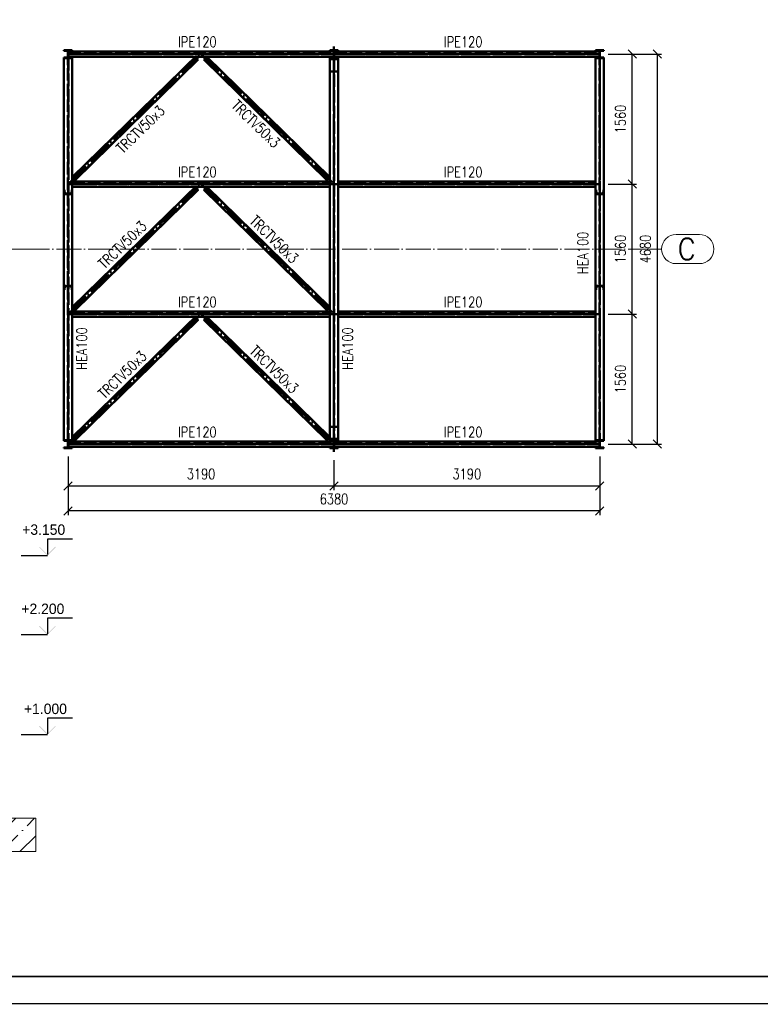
# Paper-space layout 'Layout1' of a CAD drawing. Extents: x -2 to 1083, y -36 to 422.
# Tile 15 of 67: x 369 to 546, y 0 to 236. Entities that reach past the tile are written whole.
import ezdxf
from ezdxf.enums import TextEntityAlignment as Align

# ---------------------------------------------------------------- set-up
doc = ezdxf.new("R2010")
doc.units = 0
for name, pattern in [('ACAD_ISO02W100', [15, 12, -3]), ('ACAD_ISO04W100', [30.5, 24, -3, 0.5, -3]), ('HP_01_CER_B', [8, 5, -1, 1, -1])]:
    doc.linetypes.add(name, pattern=pattern)
doc.layers.get('0').update_dxf_attribs({"linetype": 'CONTINUOUS'})
doc.layers.get('DEFPOINTS').update_dxf_attribs({"color": 132, "linetype": 'CONTINUOUS'})
doc.layers.add('RAMECEK_HP', color=251, linetype='CONTINUOUS')
for name, color, linetype, lineweight in [('SS_1.ET-HALA_TaO-RASTR', 7, 'HP_01_CER_B', 13), ('SS_BETON-ZAKLADY', 9, 'CONTINUOUS', 13), ('SS_KOTY', 3, 'CONTINUOUS', 25), ('SS_KOTY-VYSKOVA', 140, 'CONTINUOUS', 25), ('SS_LEMOVÁNÍ', 21, 'CONTINUOUS', 50), ('SS_POPIS_PROFILU', 13, 'CONTINUOUS', 25), ('SS_SLOUPY', 143, 'CONTINUOUS', 50), ('SS_VAZNICE', 113, 'CONTINUOUS', 50), ('SS_ZTUŽENÍ', 81, 'CONTINUOUS', 50)]:
    doc.layers.add(name, color=color, linetype=linetype, lineweight=lineweight)
doc.styles.add('ROMANS', font='romans.shx', dxfattribs={"width": 0.8})
doc.styles.add('romans.shx', font='romans.shx', dxfattribs={"height": 5})
doc.dimstyles.new('A-1_(2.5)_50AS', dxfattribs={"dimtxt": 2.5, "dimasz": 2, "dimexe": 1, "dimexo": 2, "dimgap": 0, "dimtad": 0, "dimdec": 1, "dimlfac": 50, "dimrnd": 1, "dimtxsty": 'ROMANS', "dimblk1": 'OBLIQUE', "dimblk2": 'OBLIQUE', "dimsah": 1, "dimcen": 2, "dimclrd": 256, "dimclre": 256, "dimclrt": 256, "dimadec": 1, "dimazin": 2, "dimtfac": 0.714286, "dimtdec": 1, "dimtmove": 0, "dimatfit": 3, "dimldrblk": 'OPEN', "dimfxl": 1, "dimtvp": 1.142857, "dimtfill": 1, "dimtolj": 1, "dimlwd": -1, "dimlwe": -1, "dimarcsym": 0})

# ---------------------------------------------------------------- blocks, each defined once
blk = doc.blocks.new('*U6')
at = {"layer": 'RAMECEK_HP', "lineweight": 35, "const_width": 0.35}
for points in [[(0, 420), (0, 0), (891, 0), (891, 420)], [(6.5, 413.5), (6.5, 6.5), (884.5, 6.5), (884.5, 413.5)]]:
    blk.add_lwpolyline(points, close=True, dxfattribs=at)
at = {"layer": 'DEFPOINTS', "style": 'ROMANS', "width": 0.8}
blk.add_attdef('TISK', text='', height=10, dxfattribs=at).set_placement((891, -33), align=Align.RIGHT)
blk = doc.blocks.new('_Oblique')
at = {"color": 0, "linetype": 'ByBlock', "lineweight": -2}
blk.add_line((-0.5, -0.5), (0.5, 0.5), dxfattribs=at)
blk = doc.blocks.new('*D107')
at = {"layer": 'DEFPOINTS', "color": 0, "transparency": 16777216}
for p in [(380.31, 133.28, -3920), (444.11, 132.4, -3925.42), (444.11, 124.22)]:
    blk.add_point(p, dxfattribs=at)
at = {"layer": 'SS_KOTY', "transparency": 16777216}
for p, q in [((380.31, 131.28), (380.31, 123.22)), ((444.11, 130.4), (444.11, 123.22)), ((380.31, 124.22), (444.11, 124.22))]:
    blk.add_line(p, q, dxfattribs=at)
at = {"layer": 'SS_KOTY', "transparency": 16777216, "xscale": 2, "yscale": 2, "zscale": 2, "rotation": 180}
blk.add_blockref('_Oblique', (380.31, 124.22), dxfattribs=at)
at = {"layer": 'SS_KOTY', "transparency": 16777216, "xscale": 2, "yscale": 2, "zscale": 2}
blk.add_blockref('_Oblique', (444.11, 124.22), dxfattribs=at)
at = {"layer": 'SS_KOTY', "transparency": 16777216, "insert": (412.21, 127.07), "char_height": 2.5, "attachment_point": 5, "style": 'ROMANS', "bg_fill": 3, "box_fill_scale": 1.1, "bg_fill_color": 256, "bg_fill_true_color": 13158600, "bg_fill_transparency": 0}
blk.add_mtext('\\A1;3190', dxfattribs=at)
blk = doc.blocks.new('_OPEN')
at = {"color": 0, "linetype": 'ByBlock'}
for p, q in [((-1, 0.17), (0, 0)), ((0, 0), (-1, -0.17)), ((0, 0), (-1, 0))]:
    blk.add_line(p, q, dxfattribs=at)
blk = doc.blocks.new('*D108')
at = {"layer": 'DEFPOINTS', "color": 0, "transparency": 16777216}
for p in [(444.11, 132.4, -3925.42), (507.91, 133.28, -3920), (507.91, 124.22)]:
    blk.add_point(p, dxfattribs=at)
at = {"layer": 'SS_KOTY', "transparency": 16777216}
for p, q in [((444.11, 130.4), (444.11, 123.22)), ((507.91, 131.28), (507.91, 123.22)), ((444.11, 124.22), (507.91, 124.22))]:
    blk.add_line(p, q, dxfattribs=at)
at = {"layer": 'SS_KOTY', "transparency": 16777216, "xscale": 2, "yscale": 2, "zscale": 2, "rotation": 180}
blk.add_blockref('_Oblique', (444.11, 124.22), dxfattribs=at)
at = {"layer": 'SS_KOTY', "transparency": 16777216, "xscale": 2, "yscale": 2, "zscale": 2}
blk.add_blockref('_Oblique', (507.91, 124.22), dxfattribs=at)
at = {"layer": 'SS_KOTY', "transparency": 16777216, "insert": (476.01, 127.07), "char_height": 2.5, "attachment_point": 5, "style": 'ROMANS', "bg_fill": 3, "box_fill_scale": 1.1, "bg_fill_color": 256, "bg_fill_true_color": 13158600, "bg_fill_transparency": 0}
blk.add_mtext('\\A1;3190', dxfattribs=at)
blk = doc.blocks.new('*D109')
at = {"layer": 'DEFPOINTS', "color": 0, "transparency": 16777216}
for p in [(380.31, 133.28, -3920), (507.91, 133.28, -3920), (380.31, 118.22)]:
    blk.add_point(p, dxfattribs=at)
at = {"layer": 'SS_KOTY', "transparency": 16777216}
for p, q in [((380.31, 131.28), (380.31, 117.22)), ((507.91, 131.28), (507.91, 117.22)), ((507.91, 118.22), (380.31, 118.22))]:
    blk.add_line(p, q, dxfattribs=at)
at = {"layer": 'SS_KOTY', "transparency": 16777216, "xscale": 2, "yscale": 2, "zscale": 2, "rotation": 180}
blk.add_blockref('_Oblique', (380.31, 118.22), dxfattribs=at)
at = {"layer": 'SS_KOTY', "transparency": 16777216, "xscale": 2, "yscale": 2, "zscale": 2}
blk.add_blockref('_Oblique', (507.91, 118.22), dxfattribs=at)
at = {"layer": 'SS_KOTY', "transparency": 16777216, "insert": (444.11, 121.07), "char_height": 2.5, "attachment_point": 5, "style": 'ROMANS', "bg_fill": 3, "box_fill_scale": 1.1, "bg_fill_color": 256, "bg_fill_true_color": 13158600, "bg_fill_transparency": 0}
blk.add_mtext('\\A1;6380', dxfattribs=at)
blk = doc.blocks.new('*D110')
at = {"layer": 'DEFPOINTS', "color": 0, "transparency": 16777216}
for p in [(507.91, 165.44), (515.72, 165.44), (507.91, 134.24)]:
    blk.add_point(p, dxfattribs=at)
at = {"layer": 'SS_KOTY', "transparency": 16777216}
for p, q in [((509.91, 165.44), (516.72, 165.44)), ((515.72, 134.24), (515.72, 165.44)), ((509.91, 134.24), (516.72, 134.24))]:
    blk.add_line(p, q, dxfattribs=at)
at = {"layer": 'SS_KOTY', "transparency": 16777216, "xscale": 2, "yscale": 2, "zscale": 2}
for p, rotation in [((515.72, 165.44), 90), ((515.72, 134.24), 270)]:
    blk.add_blockref('_Oblique', p, dxfattribs=dict(at, rotation=rotation))
at = {"layer": 'SS_KOTY', "transparency": 16777216, "insert": (512.87, 149.84), "char_height": 2.5, "attachment_point": 5, "rotation": 90, "style": 'ROMANS', "bg_fill": 3, "box_fill_scale": 1.1, "bg_fill_color": 256, "bg_fill_true_color": 13158600, "bg_fill_transparency": 0}
blk.add_mtext('\\A1;1560', dxfattribs=at)
blk = doc.blocks.new('*D111')
at = {"layer": 'DEFPOINTS', "color": 0, "transparency": 16777216}
for p in [(507.91, 196.64), (515.72, 196.64), (507.91, 165.44)]:
    blk.add_point(p, dxfattribs=at)
at = {"layer": 'SS_KOTY', "transparency": 16777216}
for p, q in [((509.91, 196.64), (516.72, 196.64)), ((515.72, 165.44), (515.72, 196.64)), ((509.91, 165.44), (516.72, 165.44))]:
    blk.add_line(p, q, dxfattribs=at)
at = {"layer": 'SS_KOTY', "transparency": 16777216, "xscale": 2, "yscale": 2, "zscale": 2}
for p, rotation in [((515.72, 196.64), 90), ((515.72, 165.44), 270)]:
    blk.add_blockref('_Oblique', p, dxfattribs=dict(at, rotation=rotation))
at = {"layer": 'SS_KOTY', "transparency": 16777216, "insert": (512.87, 181.04), "char_height": 2.5, "attachment_point": 5, "rotation": 90, "style": 'ROMANS', "bg_fill": 3, "box_fill_scale": 1.1, "bg_fill_color": 256, "bg_fill_true_color": 13158600, "bg_fill_transparency": 0}
blk.add_mtext('\\A1;1560', dxfattribs=at)
blk = doc.blocks.new('*D112')
at = {"layer": 'DEFPOINTS', "color": 0, "transparency": 16777216}
for p in [(507.91, 227.84), (515.72, 227.84), (507.91, 196.64)]:
    blk.add_point(p, dxfattribs=at)
at = {"layer": 'SS_KOTY', "transparency": 16777216}
for p, q in [((509.91, 227.84), (516.72, 227.84)), ((515.72, 196.64), (515.72, 227.84)), ((509.91, 196.64), (516.72, 196.64))]:
    blk.add_line(p, q, dxfattribs=at)
at = {"layer": 'SS_KOTY', "transparency": 16777216, "xscale": 2, "yscale": 2, "zscale": 2}
for p, rotation in [((515.72, 227.84), 90), ((515.72, 196.64), 270)]:
    blk.add_blockref('_Oblique', p, dxfattribs=dict(at, rotation=rotation))
at = {"layer": 'SS_KOTY', "transparency": 16777216, "insert": (512.87, 212.24), "char_height": 2.5, "attachment_point": 5, "rotation": 90, "style": 'ROMANS', "bg_fill": 3, "box_fill_scale": 1.1, "bg_fill_color": 256, "bg_fill_true_color": 13158600, "bg_fill_transparency": 0}
blk.add_mtext('\\A1;1560', dxfattribs=at)
blk = doc.blocks.new('*D113')
at = {"layer": 'DEFPOINTS', "color": 0, "transparency": 16777216}
for p in [(507.91, 227.84), (507.91, 134.24), (521.72, 134.24)]:
    blk.add_point(p, dxfattribs=at)
at = {"layer": 'SS_KOTY', "transparency": 16777216}
for p, q in [((509.91, 227.84), (522.72, 227.84)), ((521.72, 227.84), (521.72, 134.24)), ((509.91, 134.24), (522.72, 134.24))]:
    blk.add_line(p, q, dxfattribs=at)
at = {"layer": 'SS_KOTY', "transparency": 16777216, "xscale": 2, "yscale": 2, "zscale": 2}
for p, rotation in [((521.72, 227.84), 90), ((521.72, 134.24), 270)]:
    blk.add_blockref('_Oblique', p, dxfattribs=dict(at, rotation=rotation))
at = {"layer": 'SS_KOTY', "transparency": 16777216, "insert": (518.87, 181.04), "char_height": 2.5, "attachment_point": 5, "rotation": 90, "style": 'ROMANS', "bg_fill": 3, "box_fill_scale": 1.1, "bg_fill_color": 256, "bg_fill_true_color": 13158600, "bg_fill_transparency": 0}
blk.add_mtext('\\A1;4680', dxfattribs=at)

psp = doc.layouts.get("Layout1")

# ---------------------------------------------------------------- hatches: boundary and pattern name
at = {"layer": 'SS_BETON-ZAKLADY'}
h = psp.add_hatch(dxfattribs=at)
h.set_pattern_fill('ANSI35', color=256, style=0)
h.paths.add_polyline_path([(372.5505, 36.4717), (372.5505, 44.4717), (267.8027, 44.4717), (267.8027, 36.4717)], flags=0)
at = {"layer": 'SS_KOTY-VYSKOVA'}
for points in [[(373.4685, 109.6131), (373.327, 109.4717), (375.327, 107.4717), (377.327, 109.4717), (377.1856, 109.6131), (375.327, 107.7545)], [(373.4685, 90.6131), (373.327, 90.4717), (375.327, 88.4717), (377.327, 90.4717), (377.1856, 90.6131), (375.327, 88.7545)], [(373.4685, 66.6131), (373.327, 66.4717), (375.327, 64.4717), (377.327, 66.4717), (377.1856, 66.6131), (375.327, 64.7545)]]:
    psp.add_hatch(color=256, dxfattribs=at).paths.add_polyline_path(points)

# ---------------------------------------------------------------- linework, layer by layer
at = {"layer": 'SS_1.ET-HALA_TaO-RASTR', "linetype": 'Continuous', "ltscale": 0.25}
for p, q in [((531.8124, 184.5439), (526.241, 184.5439)), ((526.241, 177.5439), (531.8124, 177.5439))]:
    psp.add_line(p, q, dxfattribs=at)
at = {"layer": 'SS_1.ET-HALA_TaO-RASTR', "linetype": 'ACAD_ISO04W100', "ltscale": 0.25}
for p, q in [((369.8516, 181.0439), (364.8516, 181.0439)), ((369.8506, 181.0439), (369.8516, 181.0439))]:
    psp.add_line(p, q, dxfattribs=at)
at = {"layer": 'SS_1.ET-HALA_TaO-RASTR', "linetype": 'Continuous', "ltscale": 0.25}
psp.add_arc((531.8124, 181.0439), 3.5, 270, 90, dxfattribs=at)
at = {"layer": 'SS_BETON-ZAKLADY', "ltscale": 0.25}
for p, q in [((372.5505, 44.4717), (267.8027, 44.4717)), ((372.5505, 36.4717), (372.5505, 44.4717)), ((267.8027, 36.4717), (372.5505, 36.4717))]:
    psp.add_line(p, q, dxfattribs=at)
at = {"layer": 'SS_KOTY-VYSKOVA'}
for p, q in [((381.327, 111.4717), (375.327, 111.4717)), ((375.327, 111.4717), (375.327, 107.7545)), ((375.327, 107.4717), (369.0266, 107.4717)), ((381.327, 92.4717), (375.327, 92.4717)), ((375.327, 92.4717), (375.327, 88.7545)), ((375.327, 88.4717), (369.0266, 88.4717)), ((381.327, 68.4717), (375.327, 68.4717)), ((375.327, 68.4717), (375.327, 64.7545)), ((375.327, 64.4717), (369.0266, 64.4717))]:
    psp.add_line(p, q, dxfattribs=at)
at = {"layer": 'SS_LEMOVÁNÍ', "color": 3, "linetype": 'ACAD_ISO02W100', "ltscale": 0.25}
for p, q in [((379.3556, 195.2439), (379.3087, 195.2439)), ((381.3087, 194.2439), (379.3087, 194.2439)), ((379.4966, 194.5203), (379.4453, 195.1611)), ((379.666, 194.3639), (380.9514, 194.3639)), ((381.1721, 195.1611), (381.1208, 194.5203)), ((381.3087, 195.2439), (381.2618, 195.2439)), ((379.3087, 172.2439), (381.3087, 172.2439)), ((379.3087, 171.2439), (379.3556, 171.2439)), ((379.4453, 171.3267), (379.4966, 171.9675)), ((380.9514, 172.1239), (379.666, 172.1239)), ((381.1208, 171.9675), (381.1721, 171.3267)), ((381.2618, 171.2439), (381.3087, 171.2439))]:
    psp.add_line(p, q, dxfattribs=at)
at = {"layer": 'SS_LEMOVÁNÍ', "color": 7, "linetype": 'ACAD_ISO04W100', "ltscale": 0.25}
for p, q in [((380.3087, 194.2439), (380.3087, 194.2439)), ((380.3087, 172.2439), (380.3087, 172.2439))]:
    psp.add_line(p, q, dxfattribs=at)
at = {"layer": 'SS_LEMOVÁNÍ', "color": 3, "linetype": 'ACAD_ISO02W100', "ltscale": 0.25}
for centre, start, end in [((379.3556, 195.1539), 4.574, 90), ((381.2618, 195.1539), 90, 175.426), ((379.3556, 171.3339), 270, 355.426), ((381.2618, 171.3339), 184.574, 270)]:
    psp.add_arc(centre, 0.09, start, end, dxfattribs=at)
at = {"layer": 'SS_LEMOVÁNÍ', "color": 3, "linetype": 'ACAD_ISO02W100', "ltscale": 0.25, "extrusion": (-2.07034e-13, -9.56061e-14, -1)}
psp.add_arc((-379.666, 194.5339), 0.17, 270, 355.426, dxfattribs=at)
at = {"layer": 'SS_LEMOVÁNÍ', "color": 3, "linetype": 'ACAD_ISO02W100', "ltscale": 0.25, "extrusion": (8.86412e-14, -2.13999e-13, -1)}
psp.add_arc((-380.9514, 194.5339), 0.17, 184.574, 270, dxfattribs=at)
at = {"layer": 'SS_LEMOVÁNÍ', "color": 3, "linetype": 'ACAD_ISO02W100', "ltscale": 0.25, "extrusion": (-1.55275e-13, 7.17046e-14, -1)}
psp.add_arc((-379.666, 171.9539), 0.17, 4.574, 90, dxfattribs=at)
at = {"layer": 'SS_LEMOVÁNÍ', "color": 3, "linetype": 'ACAD_ISO02W100', "ltscale": 0.25, "extrusion": (6.64809e-14, 1.60499e-13, -1)}
psp.add_arc((-380.9514, 171.9539), 0.17, 90, 175.426, dxfattribs=at)
at = {"layer": 'SS_SLOUPY', "color": 7, "linetype": 'ACAD_ISO04W100', "ltscale": 0.25}
for p, q in [((444.1087, 220.6837), (444.1087, 229.6837)), ((380.3087, 227.8439), (380.3087, 227.8439)), ((444.1087, 227.8439), (444.1087, 227.8439))]:
    psp.add_line(p, q, dxfattribs=at)
at = {"layer": 'SS_SLOUPY', "color": 1, "linetype": 'Continuous', "ltscale": 0.25}
for p, q in [((381.3087, 228.8039), (379.3087, 228.8039)), ((379.3087, 228.8039), (379.3087, 228.6439)), ((379.3087, 228.6439), (380.0187, 228.6439)), ((380.0187, 227.0439), (379.3087, 227.0439)), ((379.3087, 227.0439), (379.3087, 226.8839)), ((381.3087, 226.8839), (379.3087, 226.8839)), ((379.3087, 226.8839), (379.3087, 135.2039)), ((380.2587, 227.2839), (380.2587, 228.4039)), ((380.3587, 228.4039), (380.3587, 227.2839)), ((380.5987, 228.6439), (381.3087, 228.6439)), ((381.3087, 227.0439), (380.5987, 227.0439)), ((381.3087, 228.6439), (381.3087, 228.8039)), ((381.3087, 226.8839), (381.3087, 227.0439)), ((381.3087, 135.2039), (381.3087, 226.8839)), ((445.1087, 228.8039), (443.1087, 228.8039)), ((443.1087, 228.8039), (443.1087, 228.6439)), ((443.1087, 228.6439), (443.8187, 228.6439)), ((443.8187, 227.0439), (443.1087, 227.0439)), ((443.1087, 227.0439), (443.1087, 226.8839)), ((445.1087, 226.8839), (443.1087, 226.8839)), ((445.1087, 226.8837), (443.1087, 226.8837)), ((443.1087, 226.8837), (443.1087, 226.6837)), ((444.1587, 228.4039), (444.1587, 227.2839)), ((444.3987, 228.6439), (445.1087, 228.6439)), ((445.1087, 227.0439), (444.3987, 227.0439)), ((445.1087, 228.6439), (445.1087, 228.8039)), ((445.1087, 226.8839), (445.1087, 227.0439)), ((445.1087, 226.6837), (445.1087, 226.8837)), ((445.1087, 226.6837), (443.1087, 226.6837)), ((445.1087, 226.6835), (443.1087, 226.6835)), ((443.1087, 226.6835), (443.1087, 197.2839)), ((445.1087, 135.4043), (445.1087, 226.6835)), ((443.1087, 196.0039), (443.1087, 166.0839)), ((443.1087, 164.8039), (443.1087, 135.4043)), ((379.3087, 135.2039), (379.3087, 135.0439)), ((379.3087, 135.2039), (381.3087, 135.2039)), ((379.3087, 135.0439), (380.0187, 135.0439)), ((380.5987, 135.0439), (381.3087, 135.0439)), ((381.3087, 135.0439), (381.3087, 135.2039)), ((443.1087, 135.4043), (445.1087, 135.4043)), ((443.1087, 135.4041), (445.1087, 135.4041)), ((443.1087, 135.4041), (443.1087, 135.2041)), ((443.1087, 135.2041), (445.1087, 135.2041)), ((443.1087, 135.2039), (445.1087, 135.2039)), ((443.1087, 135.2039), (443.1087, 135.0439)), ((443.1087, 135.0439), (443.8187, 135.0439)), ((444.3987, 135.0439), (445.1087, 135.0439)), ((445.1087, 135.2041), (445.1087, 135.4041)), ((445.1087, 135.0439), (445.1087, 135.2039))]:
    psp.add_line(p, q, dxfattribs=at)
at = {"layer": 'SS_SLOUPY', "color": 3, "linetype": 'ACAD_ISO02W100', "ltscale": 0.25}
for p, q in [((380.2587, 135.2039), (380.2587, 226.8839)), ((380.3587, 226.8839), (380.3587, 135.2039)), ((443.1087, 226.6837), (443.1087, 226.6835)), ((443.1087, 226.6192), (444.0587, 226.6192)), ((444.0587, 135.4043), (444.0587, 226.6835)), ((444.1587, 226.6835), (444.1587, 135.4043)), ((444.1587, 226.6192), (445.1087, 226.6192)), ((443.1087, 223.6837), (445.1087, 223.6837)), ((445.1087, 138.4041), (443.1087, 138.4041)), ((444.0587, 135.4686), (443.1087, 135.4686)), ((445.1087, 135.4686), (444.1587, 135.4686)), ((445.1087, 135.4041), (445.1087, 135.4043))]:
    psp.add_line(p, q, dxfattribs=at)
at = {"layer": 'SS_SLOUPY', "color": 1, "linetype": 'Continuous', "ltscale": 0.25, "extrusion": (0, 0, -1)}
for centre, start, end in [((-380.0187, 228.4039), 90, 180), ((-380.0187, 227.2839), 180, 270), ((-380.5987, 228.4039), 0.01156, 90), ((-380.5987, 227.2839), 270, 359.988441), ((-443.8187, 228.4039), 90, 179.98844), ((-443.8187, 227.2839), 180.011559, 270), ((-444.3987, 228.4039), 0.01156, 90), ((-444.3987, 227.2839), 270, 359.988441), ((-380.0187, 134.8039), 90, 180), ((-380.5987, 134.8039), 0.011559, 90), ((-443.8187, 134.8039), 90, 179.988441), ((-444.3987, 134.8039), 0.011559, 90)]:
    psp.add_arc(centre, 0.24, start, end, dxfattribs=at)
at = {"layer": 'SS_VAZNICE', "color": 7, "linetype": 'ACAD_ISO04W100', "ltscale": 0.25}
for p, q in [((380.3087, 227.8439), (444.1087, 227.8439)), ((380.3087, 196.6439), (444.1087, 196.6439)), ((380.3087, 165.4439), (444.1087, 165.4439))]:
    psp.add_line(p, q, dxfattribs=at)
at = {"layer": 'SS_VAZNICE', "color": 1, "linetype": 'Continuous', "ltscale": 0.25}
for p, q in [((444.0587, 228.4839), (380.3587, 228.4839)), ((380.3587, 228.4839), (380.3587, 228.404)), ((380.3587, 227.2839), (380.3587, 227.2039)), ((444.0587, 227.2039), (380.3587, 227.2039)), ((444.0587, 227.2039), (444.0587, 228.4839)), ((444.1587, 228.4839), (444.1587, 228.404)), ((444.1587, 227.2839), (444.1587, 227.2039)), ((443.1087, 197.2839), (381.3087, 197.2839)), ((443.1087, 197.2839), (443.1087, 196.0039)), ((381.3087, 196.0039), (443.1087, 196.0039)), ((443.1087, 166.0839), (381.3087, 166.0839)), ((443.1087, 166.0839), (443.1087, 164.8039)), ((381.3087, 164.8039), (443.1087, 164.8039)), ((444.0587, 134.8839), (380.3587, 134.8839)), ((380.3587, 134.8839), (380.3587, 134.804)), ((444.1587, 134.8839), (444.1587, 134.804))]:
    psp.add_line(p, q, dxfattribs=at)
at = {"layer": 'SS_VAZNICE', "color": 3, "linetype": 'ACAD_ISO02W100', "ltscale": 0.25}
for p, q in [((380.3587, 227.8879), (444.0587, 227.8879)), ((444.0587, 227.7999), (380.3587, 227.7999)), ((381.3087, 196.6879), (443.1087, 196.6879)), ((443.1087, 196.5999), (381.3087, 196.5999)), ((381.3087, 165.4879), (443.1087, 165.4879)), ((443.1087, 165.3999), (381.3087, 165.3999))]:
    psp.add_line(p, q, dxfattribs=at)
at = {"layer": 'SS_ZTUŽENÍ', "color": 7, "linetype": 'ACAD_ISO04W100', "ltscale": 0.25}
for p, q in [((380.3087, 196.6439), (412.2087, 227.8439)), ((412.2087, 227.8439), (444.1087, 196.6439)), ((380.3087, 165.4439), (412.2087, 196.6439)), ((412.2087, 196.6439), (444.1087, 165.4439))]:
    psp.add_line(p, q, dxfattribs=at)
at = {"layer": 'SS_ZTUŽENÍ', "color": 1, "linetype": 'Continuous', "ltscale": 0.25}
for p, q in [((410.8392, 227.2039), (381.3087, 198.3214)), ((411.5385, 226.489), (410.8392, 227.2039)), ((413.5782, 227.2039), (412.8789, 226.489)), ((443.1087, 198.3214), (413.5782, 227.2039)), ((382.0079, 197.6065), (411.5385, 226.489)), ((412.8789, 226.489), (442.4095, 197.6065)), ((381.3087, 198.3214), (382.0079, 197.6065)), ((442.4095, 197.6065), (443.1087, 198.3214)), ((410.8392, 196.0039), (381.3087, 167.1214)), ((382.0079, 166.4065), (411.5385, 195.289)), ((411.5385, 195.289), (410.8392, 196.0039)), ((413.5782, 196.0039), (412.8789, 195.289)), ((412.8789, 195.289), (442.4095, 166.4065)), ((443.1087, 167.1214), (413.5782, 196.0039)), ((381.3087, 167.1214), (382.0079, 166.4065)), ((442.4095, 166.4065), (443.1087, 167.1214)), ((410.8392, 164.8039), (381.3087, 135.9214)), ((382.0079, 135.2065), (411.5385, 164.089)), ((411.5385, 164.089), (410.8392, 164.8039)), ((413.5782, 164.8039), (412.8789, 164.089)), ((412.8789, 164.089), (442.4095, 135.2065)), ((443.1087, 135.9214), (413.5782, 164.8039)), ((381.3087, 135.9214), (382.0079, 135.2065)), ((442.4095, 135.2065), (443.1087, 135.9214))]:
    psp.add_line(p, q, dxfattribs=at)
at = {"layer": 'SS_ZTUŽENÍ', "color": 3, "linetype": 'ACAD_ISO02W100', "ltscale": 0.25}
for p, q in [((410.8812, 227.161), (381.3507, 198.2785)), ((443.0667, 198.2785), (413.5362, 227.161)), ((381.966, 197.6494), (411.4965, 226.5319)), ((412.9209, 226.5319), (442.4514, 197.6494)), ((410.8812, 195.961), (381.3507, 167.0785)), ((381.966, 166.4494), (411.4965, 195.3319)), ((412.9209, 195.3319), (442.4514, 166.4494)), ((443.0667, 167.0785), (413.5362, 195.961)), ((410.8812, 164.761), (381.3507, 135.8785)), ((381.966, 135.2494), (411.4965, 164.1319)), ((412.9209, 164.1319), (442.4514, 135.2494)), ((443.0667, 135.8785), (413.5362, 164.761))]:
    psp.add_line(p, q, dxfattribs=at)

# ---------------------------------------------------------------- block references
at = {"layer": 'RAMECEK_HP'}
psp.add_blockref('*U6', (0, 0), dxfattribs=at)

# ---------------------------------------------------------------- texts
at = {"layer": 'SS_1.ET-HALA_TaO-RASTR', "color": 7, "style": 'romans.shx'}
psp.add_text('C', height=5, dxfattribs=at).set_placement((526.5347, 178.5439))
at = {"layer": 'SS_KOTY-VYSKOVA'}
for s, p in [('+3.150', (369.2851, 112.4717)), ('+2.200', (369.0768, 93.4717)), ('+1.000', (369.7018, 69.4717))]:
    psp.add_text(s, height=2.5, dxfattribs=at).set_placement(p)
at = {"layer": 'SS_POPIS_PROFILU', "color": 13, "style": 'romans.shx', "width": 0.8}
for p in [(406.6837, 229.5049), (470.4837, 229.5049), (406.6837, 198.2839), (470.4837, 198.2839), (406.6837, 167.0839), (470.4837, 167.0839), (406.6837, 135.8839), (470.4837, 135.8839)]:
    psp.add_text('IPE120', height=2.5, dxfattribs=at).set_placement(p)
for s, rotation, p in [('TRCTV50x3', 44.364415, (393.3956, 203.8191)), ('TRCTV50x3', 315.635585, (419.3427, 215.2419)), ('TRCTV50x3', 315.635585, (423.7, 187.5323)), ('TRCTV50x3', 44.364415, (389.0454, 176.1165)), ('HEA100', 90, (505.0989, 175.0051)), ('HEA100', 90, (384.8297, 152.0724)), ('HEA100', 90, (448.6297, 152.0724)), ('TRCTV50x3', 44.364415, (389.0454, 144.9165)), ('TRCTV50x3', 315.635585, (423.7, 156.3323))]:
    psp.add_text(s, height=2.5, rotation=rotation, dxfattribs=at).set_placement(p)

# ---------------------------------------------------------------- next in the draw order: dimensions: what is measured, and where the dimension line sits
at = {"layer": 'SS_KOTY'}
dim = psp.add_linear_dim(base=(444.1087, 124.2167, 3920), p1=(380.3087, 133.2839), p2=(444.1087, 132.4041, -5.42), dimstyle='A-1_(2.5)_50AS', dxfattribs=at)
dim.commit()
dim.dimension.update_dxf_attribs({"geometry": '*D107', "text_midpoint": (412.2087, 127.0739, 3920)})

# ---------------------------------------------------------------- next in the draw order: dimensions: what is measured, and where the dimension line sits
dim = psp.add_linear_dim(base=(507.9087, 124.2167, 3920), p1=(444.1087, 132.4041, -5.42), p2=(507.9087, 133.2839), dimstyle='A-1_(2.5)_50AS', override={"dimtmove": 1}, dxfattribs=at)
dim.commit()
dim.dimension.update_dxf_attribs({"geometry": '*D108', "text_midpoint": (476.0087, 127.0739, 3920)})

# ---------------------------------------------------------------- next in the draw order: dimensions: what is measured, and where the dimension line sits
dim = psp.add_linear_dim(base=(380.3087, 118.2167, 3920), p1=(507.9087, 133.2839), p2=(380.3087, 133.2839), dimstyle='A-1_(2.5)_50AS', override={"dimtmove": 1}, dxfattribs=at)
dim.commit()
dim.dimension.update_dxf_attribs({"geometry": '*D109', "text_midpoint": (444.1087, 121.0739, 3920)})

# ---------------------------------------------------------------- next in the draw order: linework, layer by layer
at = {"layer": 'SS_SLOUPY', "color": 7, "linetype": 'ACAD_ISO04W100', "ltscale": 0.25}
for p, q in [((380.3087, 227.8439), (380.3087, 134.2439)), ((444.1087, 227.8439), (444.1087, 134.2439)), ((444.1087, 141.4041), (444.1087, 132.4041)), ((380.3087, 134.2439), (380.3087, 134.2439)), ((444.1087, 134.2439), (444.1087, 134.2439))]:
    psp.add_line(p, q, dxfattribs=at)
at = {"layer": 'SS_SLOUPY', "color": 1, "linetype": 'Continuous', "ltscale": 0.25}
for p, q in [((380.2587, 133.6839), (380.2587, 134.8039)), ((380.3587, 134.8039), (380.3587, 133.6839)), ((444.1587, 134.8039), (444.1587, 133.6839)), ((380.0187, 133.4439), (379.3087, 133.4439)), ((379.3087, 133.4439), (379.3087, 133.2839)), ((379.3087, 133.2839), (381.3087, 133.2839)), ((381.3087, 133.4439), (380.5987, 133.4439)), ((381.3087, 133.2839), (381.3087, 133.4439)), ((443.8187, 133.4439), (443.1087, 133.4439)), ((443.1087, 133.4439), (443.1087, 133.2839)), ((443.1087, 133.2839), (445.1087, 133.2839)), ((445.1087, 133.4439), (444.3987, 133.4439)), ((445.1087, 133.2839), (445.1087, 133.4439))]:
    psp.add_line(p, q, dxfattribs=at)
at = {"layer": 'SS_SLOUPY', "color": 1, "linetype": 'Continuous', "ltscale": 0.25, "extrusion": (0, 0, -1)}
for centre, start, end in [((-380.0187, 133.6839), 180, 270), ((-380.5987, 133.6839), 270, 359.98844), ((-443.8187, 133.6839), 180.01156, 270), ((-444.3987, 133.6839), 270, 359.98844)]:
    psp.add_arc(centre, 0.24, start, end, dxfattribs=at)
at = {"layer": 'SS_VAZNICE', "color": 1, "linetype": 'Continuous', "ltscale": 0.25}
for p, q in [((444.0587, 133.6039), (444.0587, 134.8839)), ((380.3587, 133.6839), (380.3587, 133.6039)), ((444.0587, 133.6039), (380.3587, 133.6039)), ((444.1587, 133.6839), (444.1587, 133.6039))]:
    psp.add_line(p, q, dxfattribs=at)
at = {"layer": 'SS_VAZNICE', "color": 7, "linetype": 'ACAD_ISO04W100', "ltscale": 0.25}
psp.add_line((380.3087, 134.2439), (444.1087, 134.2439), dxfattribs=at)
at = {"layer": 'SS_VAZNICE', "color": 3, "linetype": 'ACAD_ISO02W100', "ltscale": 0.25}
for p, q in [((380.3587, 134.2879), (444.0587, 134.2879)), ((444.0587, 134.1999), (380.3587, 134.1999))]:
    psp.add_line(p, q, dxfattribs=at)
at = {"layer": 'SS_ZTUŽENÍ', "color": 7, "linetype": 'ACAD_ISO04W100', "ltscale": 0.25}
for p, q in [((380.3087, 134.2439), (412.2087, 165.4439)), ((412.2087, 165.4439), (444.1087, 134.2439))]:
    psp.add_line(p, q, dxfattribs=at)

# ---------------------------------------------------------------- next in the draw order: dimensions: what is measured, and where the dimension line sits
at = {"layer": 'SS_KOTY'}
dim = psp.add_linear_dim(base=(515.7233, 165.4439, 3920), p1=(507.9087, 134.2439, 3920), p2=(507.9087, 165.4439, 3920), angle=90, dimstyle='A-1_(2.5)_50AS', dxfattribs=at)
dim.commit()
dim.dimension.update_dxf_attribs({"geometry": '*D110', "text_midpoint": (512.8662, 149.8439, 3920)})

# ---------------------------------------------------------------- next in the draw order: dimensions: what is measured, and where the dimension line sits
dim = psp.add_linear_dim(base=(515.7233, 196.6439, 3920), p1=(507.9087, 165.4439, 3920), p2=(507.9087, 196.6439, 3920), angle=90, dimstyle='A-1_(2.5)_50AS', override={"dimtmove": 1}, dxfattribs=at)
dim.commit()
dim.dimension.update_dxf_attribs({"geometry": '*D111', "text_midpoint": (512.8662, 181.0439, 3920)})

# ---------------------------------------------------------------- next in the draw order: dimensions: what is measured, and where the dimension line sits
dim = psp.add_linear_dim(base=(515.7233, 227.8439, 3920), p1=(507.9087, 196.6439, 3920), p2=(507.9087, 227.8439, 3920), angle=90, dimstyle='A-1_(2.5)_50AS', override={"dimtmove": 1}, dxfattribs=at)
dim.commit()
dim.dimension.update_dxf_attribs({"geometry": '*D112', "text_midpoint": (512.8662, 212.2439, 3920)})

# ---------------------------------------------------------------- next in the draw order: dimensions: what is measured, and where the dimension line sits
dim = psp.add_linear_dim(base=(521.7233, 134.2439, 3920), p1=(507.9087, 227.8439, 3920), p2=(507.9087, 134.2439, 3920), angle=90, dimstyle='A-1_(2.5)_50AS', override={"dimtmove": 1}, dxfattribs=at)
dim.commit()
dim.dimension.update_dxf_attribs({"geometry": '*D113', "text_midpoint": (518.8662, 181.0439, 3920)})

# ---------------------------------------------------------------- next in the draw order: linework, layer by layer
at = {"layer": 'SS_1.ET-HALA_TaO-RASTR', "linetype": 'ACAD_ISO04W100', "ltscale": 0.25}
for p, q in [((369.8506, 181.0439), (517.742, 181.0439)), ((517.742, 181.0439), (517.741, 181.0439)), ((517.741, 181.0439), (522.741, 181.0439))]:
    psp.add_line(p, q, dxfattribs=at)
at = {"layer": 'SS_1.ET-HALA_TaO-RASTR', "linetype": 'Continuous', "ltscale": 0.25}
psp.add_arc((526.241, 181.0439), 3.5, 90, 270, dxfattribs=at)
at = {"layer": 'SS_LEMOVÁNÍ', "color": 3, "linetype": 'ACAD_ISO02W100', "ltscale": 0.25}
for p, q in [((506.9556, 195.2439), (506.9087, 195.2439)), ((508.9087, 194.2439), (506.9087, 194.2439)), ((507.0966, 194.5203), (507.0453, 195.1611)), ((507.266, 194.3639), (508.5514, 194.3639)), ((508.7721, 195.1611), (508.7208, 194.5203)), ((508.9087, 195.2439), (508.8618, 195.2439)), ((506.9087, 172.2439), (508.9087, 172.2439)), ((506.9087, 171.2439), (506.9556, 171.2439)), ((507.0453, 171.3267), (507.0966, 171.9675)), ((508.5514, 172.1239), (507.266, 172.1239)), ((508.7208, 171.9675), (508.7721, 171.3267)), ((508.8618, 171.2439), (508.9087, 171.2439))]:
    psp.add_line(p, q, dxfattribs=at)
at = {"layer": 'SS_LEMOVÁNÍ', "color": 7, "linetype": 'ACAD_ISO04W100', "ltscale": 0.25}
for p, q in [((507.9087, 194.2439), (507.9087, 194.2439)), ((507.9087, 172.2439), (507.9087, 172.2439))]:
    psp.add_line(p, q, dxfattribs=at)
at = {"layer": 'SS_LEMOVÁNÍ', "color": 3, "linetype": 'ACAD_ISO02W100', "ltscale": 0.25}
for centre, start, end in [((506.9556, 195.1539), 4.574, 90), ((508.8618, 195.1539), 90, 175.426), ((506.9556, 171.3339), 270, 355.426), ((508.8618, 171.3339), 184.574, 270)]:
    psp.add_arc(centre, 0.09, start, end, dxfattribs=at)
at = {"layer": 'SS_LEMOVÁNÍ', "color": 3, "linetype": 'ACAD_ISO02W100', "ltscale": 0.25, "extrusion": (-1.03517e-13, -4.7803e-14, -1)}
psp.add_arc((-507.266, 194.5339), 0.17, 270, 355.426, dxfattribs=at)
at = {"layer": 'SS_LEMOVÁNÍ', "color": 3, "linetype": 'ACAD_ISO02W100', "ltscale": 0.25, "extrusion": (4.43206e-14, -1.06999e-13, -1)}
psp.add_arc((-508.5514, 194.5339), 0.17, 184.574, 270, dxfattribs=at)
at = {"layer": 'SS_LEMOVÁNÍ', "color": 3, "linetype": 'ACAD_ISO02W100', "ltscale": 0.25, "extrusion": (-1.03517e-13, 4.7803e-14, -1)}
psp.add_arc((-507.266, 171.9539), 0.17, 4.574, 90, dxfattribs=at)
at = {"layer": 'SS_LEMOVÁNÍ', "color": 3, "linetype": 'ACAD_ISO02W100', "ltscale": 0.25, "extrusion": (4.43206e-14, 1.06999e-13, -1)}
psp.add_arc((-508.5514, 171.9539), 0.17, 90, 175.426, dxfattribs=at)
at = {"layer": 'SS_SLOUPY', "color": 1, "linetype": 'Continuous', "ltscale": 0.25}
for p, q in [((508.9087, 228.8039), (506.9087, 228.8039)), ((506.9087, 228.8039), (506.9087, 228.6439)), ((506.9087, 228.6439), (507.6187, 228.6439)), ((507.6187, 227.0439), (506.9087, 227.0439)), ((506.9087, 227.0439), (506.9087, 226.8839)), ((508.9087, 226.8839), (506.9087, 226.8839)), ((506.9087, 226.8839), (506.9087, 197.2839)), ((507.9587, 228.4039), (507.9587, 227.2839)), ((508.1987, 228.6439), (508.9087, 228.6439)), ((508.9087, 227.0439), (508.1987, 227.0439)), ((508.9087, 228.6439), (508.9087, 228.8039)), ((508.9087, 226.8839), (508.9087, 227.0439)), ((508.9087, 135.2039), (508.9087, 226.8839)), ((506.9087, 196.0039), (506.9087, 166.0839)), ((506.9087, 164.8039), (506.9087, 135.2039)), ((506.9087, 135.2039), (506.9087, 135.0439)), ((506.9087, 135.2039), (508.9087, 135.2039)), ((506.9087, 135.0439), (507.6187, 135.0439)), ((507.9587, 134.8039), (507.9587, 133.6839)), ((508.1987, 135.0439), (508.9087, 135.0439)), ((508.9087, 135.0439), (508.9087, 135.2039)), ((507.6187, 133.4439), (506.9087, 133.4439)), ((506.9087, 133.4439), (506.9087, 133.2839)), ((506.9087, 133.2839), (508.9087, 133.2839)), ((508.9087, 133.4439), (508.1987, 133.4439)), ((508.9087, 133.2839), (508.9087, 133.4439))]:
    psp.add_line(p, q, dxfattribs=at)
at = {"layer": 'SS_SLOUPY', "color": 3, "linetype": 'ACAD_ISO02W100', "ltscale": 0.25}
for p, q in [((507.8587, 135.2039), (507.8587, 226.8839)), ((507.9587, 226.8839), (507.9587, 135.2039))]:
    psp.add_line(p, q, dxfattribs=at)
at = {"layer": 'SS_SLOUPY', "color": 7, "linetype": 'ACAD_ISO04W100', "ltscale": 0.25}
for p, q in [((507.9087, 227.8439), (507.9087, 227.8439)), ((507.9087, 227.8439), (507.9087, 134.2439)), ((507.9087, 134.2439), (507.9087, 134.2439))]:
    psp.add_line(p, q, dxfattribs=at)
at = {"layer": 'SS_SLOUPY', "color": 1, "linetype": 'Continuous', "ltscale": 0.25, "extrusion": (0, 0, -1)}
for centre, start, end in [((-507.6187, 228.4039), 90, 179.98844), ((-507.6187, 227.2839), 180.011559, 270), ((-508.1987, 228.4039), 0, 90), ((-508.1987, 227.2839), 270, 0), ((-507.6187, 134.8039), 90, 179.988441), ((-508.1987, 134.8039), 0, 90), ((-507.6187, 133.6839), 180.01156, 270), ((-508.1987, 133.6839), 270, 0)]:
    psp.add_arc(centre, 0.24, start, end, dxfattribs=at)
at = {"layer": 'SS_VAZNICE', "color": 7, "linetype": 'ACAD_ISO04W100', "ltscale": 0.25}
for p, q in [((444.1087, 227.8439), (507.9087, 227.8439)), ((444.1087, 196.6439), (507.9087, 196.6439)), ((444.1087, 165.4439), (507.9087, 165.4439)), ((444.1087, 134.2439), (507.9087, 134.2439))]:
    psp.add_line(p, q, dxfattribs=at)
at = {"layer": 'SS_VAZNICE', "color": 1, "linetype": 'Continuous', "ltscale": 0.25}
for p, q in [((507.8587, 228.4839), (444.1587, 228.4839)), ((507.8587, 227.2039), (444.1587, 227.2039)), ((507.8587, 227.2039), (507.8587, 228.4839)), ((506.9087, 197.2839), (445.1087, 197.2839)), ((506.9087, 197.2839), (506.9087, 196.0039)), ((445.1087, 196.0039), (506.9087, 196.0039)), ((506.9087, 166.0839), (445.1087, 166.0839)), ((506.9087, 166.0839), (506.9087, 164.8039)), ((445.1087, 164.8039), (506.9087, 164.8039)), ((507.8587, 134.8839), (444.1587, 134.8839)), ((507.8587, 133.6039), (507.8587, 134.8839)), ((507.8587, 133.6039), (444.1587, 133.6039))]:
    psp.add_line(p, q, dxfattribs=at)
at = {"layer": 'SS_VAZNICE', "color": 3, "linetype": 'ACAD_ISO02W100', "ltscale": 0.25}
for p, q in [((444.1587, 227.8879), (507.8587, 227.8879)), ((507.8587, 227.7999), (444.1587, 227.7999)), ((445.1087, 196.6879), (506.9087, 196.6879)), ((506.9087, 196.5999), (445.1087, 196.5999)), ((445.1087, 165.4879), (506.9087, 165.4879)), ((506.9087, 165.3999), (445.1087, 165.3999)), ((444.1587, 134.2879), (507.8587, 134.2879)), ((507.8587, 134.1999), (444.1587, 134.1999))]:
    psp.add_line(p, q, dxfattribs=at)

doc.saveas('drawing.dxf')
